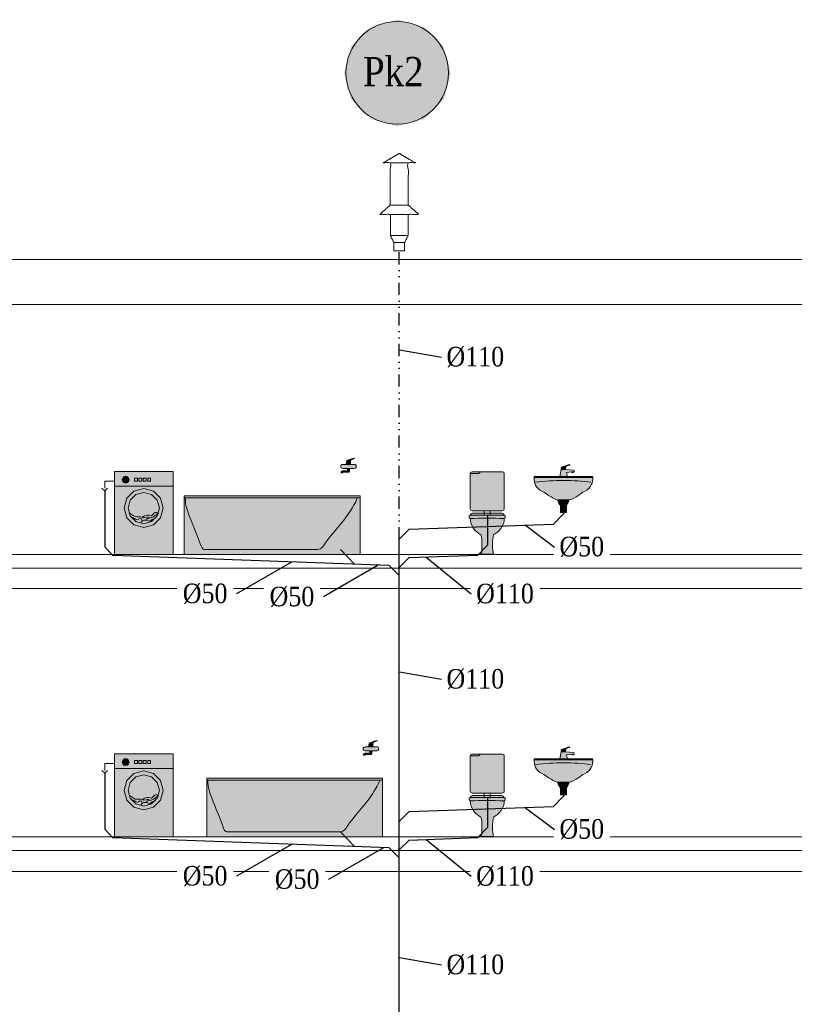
# Model space of a CAD drawing. Header units: millimetres. Extents: x 4585 to 417032, y -23455 to 16738.
# Tile 12 of 31: x 126967 to 134897, y -13447 to -3369. Entities that reach past the tile are written whole.
import ezdxf
from ezdxf import colors
from ezdxf.entities.mleader import LeaderData, LeaderLine
from ezdxf.enums import TextEntityAlignment as Align
from ezdxf.math import Vec2, Vec3

# ---------------------------------------------------------------- set-up
doc = ezdxf.new("R2010")
doc.units = ezdxf.units.MM
doc.header["$LTSCALE"] = 100
doc.linetypes.add('DIVIDE2', pattern=[0.625, 0.25, -0.125, 0, -0.125, 0, -0.125])
for name, color, linetype, lineweight, true_color in [('IS_Działka kanalizacji sanitarnej grawitacyjnej', 7, 'Continuous', 30, 0x800000), ('IS_Działka wentylacji kanalizacji', 7, 'DIVIDE2', 30, 0xff8000), ('IS_Odbiornik2', 7, 'Continuous', 5, 0x000000), ('IS_Pion_etykieta1', 7, 'Continuous', 5, 0x000000), ('IS_Pralka', 7, 'Continuous', 5, 0x000000), ('IS_Rura wywiewna', 7, 'Continuous', 5, 0x000000), ('IS_Umywalka', 7, 'Continuous', 5, 0x000000), ('IS_Ustęp', 7, 'Continuous', 5, 0x000000), ('IS_Wanna', 7, 'Continuous', 5, 0x000000)]:
    doc.layers.add(name, color=color, linetype=linetype, lineweight=lineweight, true_color=true_color)
doc.layers.add('Konstrukcja', color=253, linetype='Continuous', lineweight=5)
doc.layers.add('RR_IWK_opisy', color=7, linetype='Continuous', lineweight=0)
doc.layers.add('RR_rzutnia', color=21, linetype='Continuous', plot=False)
doc.styles.add('Garamond', font='GARA.TTF')

# ---------------------------------------------------------------- blocks, each defined once
blk = doc.blocks.new('16_KANRootTypRysunkowy_RuraWywiewna_00000000-0000-0000-0000-000000000000_ExportItemXref')
at = {"layer": 'IS_Rura wywiewna'}
blk.add_open_spline([(0, 0.499), (-0.165, 0.401), (-0.092, 0.401), (-0.092, -0.031), (-0.2, -0.125), (-0.091, -0.125), (-0.091, -0.342), (-0.055, -0.414), (-0.055, -0.499), (0, -0.499), (0.055, -0.499), (0.055, -0.414), (0.091, -0.342), (0.091, -0.125), (0.2, -0.125), (0.092, -0.031), (0.092, 0.401), (0.165, 0.401), (0, 0.499)], degree=1, knots=[1.194677, 1.194677, 1.720543, 1.793543, 2.225543, 2.368721, 2.477721, 2.694721, 2.775219, 2.860219, 2.915219, 2.970219, 3.055219, 3.135718, 3.352718, 3.461718, 3.604896, 4.036896, 4.109896, 4.635762, 4.635762], dxfattribs=at)
for points in [[(-0.092, 0.401), (0.092, 0.401)], [(-0.092, -0.031), (0.092, -0.031)], [(-0.091, -0.125), (0.091, -0.125)], [(-0.091, -0.342), (0.091, -0.342)], [(-0.055, -0.414), (0.055, -0.414)]]:
    blk.add_open_spline(points, degree=1, dxfattribs=at)
blk = doc.blocks.new('16_SANInstalationLeafType_SpluczkaUstepowaWlotSrodekNatynk_00000000-0000-0000-0000-000000000000_ExportItemXref')
at = {"layer": 'IS_Odbiornik2', "lineweight": 50, "true_color": 0xffffff, "transparency": 33554687}
h = blk.add_hatch(color=7, dxfattribs=at)
edge = h.paths.add_edge_path(flags=0)
edge.add_spline(control_points=[(0.125, 0.225), (0.025, 0.225), (-0.075, 0.225), (-0.125, 0.225), (-0.175, 0.225), (-0.175, 0.225), (-0.175, 0.175), (-0.175, 0.075), (-0.175, -0.025), (-0.175, -0.125), (-0.175, -0.175), (-0.175, -0.175), (-0.125, -0.175), (0, -0.175), (0.05, -0.175), (0.125, -0.175), (0.175, -0.175), (0.175, -0.175), (0.175, -0.125), (0.175, 0.025), (0.175, 0.08), (0.175, 0.175), (0.175, 0.225), (0.175, 0.225), (0.125, 0.225)], knot_values=[-8, -8, -8, -8, -7, -7, -7, -6, -6, -6, -5, -5, -5, -4, -4, -4, -3, -3, -3, -2, -2, -2, -1, -1, -1, 0, 0, 0, 0], weights=[1, 1, 1, 1, 1, 1, 1, 1, 1, 1, 1, 1, 1, 1, 1, 1, 1, 1, 1, 1, 1, 1, 1, 1, 1], degree=3, periodic=0)
at = {"layer": 'IS_Odbiornik2', "lineweight": -2, "extrusion": (1, 0, 0)}
for points, elevation in [([(0.225, 0), (0.225, 0), (0.225, 0)], 0.125), ([(-0.175, 0), (-0.225, 0)], -0.03), ([(-0.175, 0), (-0.225, 0)], 0.03)]:
    blk.add_lwpolyline(points, dxfattribs=dict(at, elevation=elevation))
at = {"layer": 'IS_Odbiornik2', "lineweight": -2}
for points, knots in [([(0.125, 0.225), (0.175, 0.225), (0.175, 0.225), (0.175, 0.175), (0.175, 0.08), (0.175, 0.025), (0.175, -0.125), (0.175, -0.175), (0.175, -0.175), (0.125, -0.175), (0.05, -0.175), (0, -0.175), (-0.125, -0.175), (-0.175, -0.175), (-0.175, -0.175), (-0.175, -0.125), (-0.175, -0.025), (-0.175, 0.075), (-0.175, 0.175), (-0.175, 0.225), (-0.175, 0.225), (-0.125, 0.225), (-0.075, 0.225), (0.025, 0.225), (0.125, 0.225)], [0, 0, 0, 0, 1, 1, 1, 2, 2, 2, 3, 3, 3, 4, 4, 4, 5, 5, 5, 6, 6, 6, 7, 7, 7, 8, 8, 8, 8]), ([(0.075, 0.225), (0.075, 0.215), (0.085, 0.205), (0.095, 0.205), (0.145, 0.205), (0.15, 0.205), (0.175, 0.205)], [0, 0, 0, 0, 1, 1, 1, 2, 2, 2, 2])]:
    blk.add_open_spline(points, degree=3, knots=knots, dxfattribs=at)
blk = doc.blocks.new('16_SANInstalationLeafType_UmywalkaPojedyncza_00000000-0000-0000-0000-000000000000_ExportItemXref')
at = {"layer": 'IS_Umywalka', "lineweight": 50, "true_color": 0xffffff, "transparency": 33554687}
h = blk.add_hatch(color=7, dxfattribs=at)
edge = h.paths.add_edge_path(flags=0)
edge.add_spline(control_points=[(-0.3, 0.17), (-0.3, 0.12), (-0.29, 0.07), (-0.215, 0.03), (-0.175, 0.015), (-0.125, -0.04), (-0.06, -0.055), (-0.025, -0.055), (0.01, -0.055), (0.06, -0.055), (0.13, -0.04), (0.175, 0.015), (0.215, 0.03), (0.29, 0.07), (0.3, 0.12), (0.3, 0.175), (0.3, 0.185), (0.3, 0.185), (0.29, 0.185), (0.04, 0.185), (-0.05, 0.185), (-0.29, 0.185), (-0.3, 0.185), (-0.3, 0.185), (-0.3, 0.17)], knot_values=[0, 0, 0, 0, 1, 1, 1, 2, 2, 2, 3, 3, 3, 4, 4, 4, 5, 5, 5, 6, 6, 6, 7, 7, 7, 8, 8, 8, 8], weights=[1, 1, 1, 1, 1, 1, 1, 1, 1, 1, 1, 1, 1, 1, 1, 1, 1, 1, 1, 1, 1, 1, 1, 1, 1], degree=3, periodic=0)
for points in [[(-0.06, -0.055), (-0.04, -0.105), (0.04, -0.105), (0.06, -0.055)], [(-0.03, -0.105), (-0.03, -0.185), (0.03, -0.185), (0.03, -0.105)]]:
    blk.add_hatch(color=7, dxfattribs=at).paths.add_polyline_path(points)
at = {"layer": 'IS_Umywalka', "lineweight": -2, "extrusion": (0, 1, 0), "elevation": 0.175}
blk.add_lwpolyline([(0.3, 0), (-0.3, 0)], dxfattribs=at)
at = {"layer": 'IS_Umywalka', "lineweight": -2}
for points in [[(-0.06, -0.055), (-0.04, -0.105), (0.04, -0.105), (0.06, -0.055)], [(-0.03, -0.105), (-0.03, -0.185), (0.03, -0.185), (0.03, -0.105)]]:
    blk.add_lwpolyline(points, close=True, dxfattribs=at)
blk.add_open_spline([(-0.3, 0.17), (-0.3, 0.12), (-0.29, 0.07), (-0.215, 0.03), (-0.175, 0.015), (-0.125, -0.04), (-0.06, -0.055), (-0.025, -0.055), (0.01, -0.055), (0.06, -0.055), (0.13, -0.04), (0.175, 0.015), (0.215, 0.03), (0.29, 0.07), (0.3, 0.12), (0.3, 0.175), (0.3, 0.185), (0.3, 0.185), (0.29, 0.185), (0.04, 0.185), (-0.05, 0.185), (-0.29, 0.185), (-0.3, 0.185), (-0.3, 0.185), (-0.3, 0.17)], degree=3, knots=[0, 0, 0, 0, 1, 1, 1, 2, 2, 2, 3, 3, 3, 4, 4, 4, 5, 5, 5, 6, 6, 6, 7, 7, 7, 8, 8, 8, 8], dxfattribs=at)
blk.add_open_spline([(-0.285, 0.125), (-0.1, 0.15), (0.11, 0.15), (0.28, 0.125)], degree=3, dxfattribs=at)
blk = doc.blocks.new('16_SANInstalationLeafType_BateriaStojaca_00000000-0000-0000-0000-000000000000_ExportItemXref')
at = {"layer": 'IS_Odbiornik2', "lineweight": 50, "true_color": 0xffffff, "transparency": 33554687}
blk.add_hatch(color=7, dxfattribs=at).paths.add_polyline_path([(-0.04078, -0.06), (0.03922, -0.06), (0.02922, -0.02), (0.08422, -0.015), (0.08422, -0.02), (0.09922, -0.02), (0.09922, -0.015), (0.10922, -0.01), (0.10422, 0.005), (0.01922, 0.01), (-0.02578, 0.01)])
h = blk.add_hatch(color=7, dxfattribs=at)
edge = h.paths.add_edge_path(flags=0)
edge.add_spline(control_points=[(-0.02578, 0.01), (-0.00328, 0.01), (-0.00328, 0.01), (0.01922, 0.01), (0.01922, 0.03), (0.01922, 0.035), (0.02422, 0.04), (0.02922, 0.045), (0.03922, 0.05), (0.05922, 0.055), (0.06422, 0.055), (0.06422, 0.06), (0.05922, 0.06), (0.04922, 0.06), (-0.01078, 0.04), (-0.02078, 0.035), (-0.02578, 0.03), (-0.02578, 0.02), (-0.02578, 0.01)], knot_values=[-6, -6, -6, -6, -5, -5, -5, -4, -4, -4, -3, -3, -3, -2, -2, -2, -1, -1, -1, 0, 0, 0, 0], weights=[1, 1, 1, 1, 1, 1, 1, 1, 1, 1, 1, 1, 1, 1, 1, 1, 1, 1, 1], degree=3, periodic=0)
at = {"layer": 'IS_Odbiornik2', "lineweight": -2, "extrusion": (0, 0, -1)}
blk.add_lwpolyline([(0.04078, -0.06), (0.02578, 0.01), (-0.01922, 0.01), (-0.10422, 0.005), (-0.10922, -0.01), (-0.09922, -0.015), (-0.09922, -0.02), (-0.08422, -0.02), (-0.08422, -0.015), (-0.02922, -0.02), (-0.03922, -0.06)], close=True, dxfattribs=at)
at = {"layer": 'IS_Odbiornik2', "lineweight": -2, "extrusion": (0, 1, 0), "elevation": -0.015}
blk.add_lwpolyline([(-0.09922, 0), (-0.08422, 0)], dxfattribs=at)
at = {"layer": 'IS_Odbiornik2', "lineweight": -2}
blk.add_open_spline([(-0.02578, 0.01), (-0.02578, 0.02), (-0.02578, 0.03), (-0.02078, 0.035), (-0.01078, 0.04), (0.04922, 0.06), (0.05922, 0.06), (0.06422, 0.06), (0.06422, 0.055), (0.05922, 0.055), (0.03922, 0.05), (0.02922, 0.045), (0.02422, 0.04), (0.01922, 0.035), (0.01922, 0.03), (0.01922, 0.01)], degree=3, knots=[0, 0, 0, 0, 1, 1, 1, 2, 2, 2, 3, 3, 3, 4, 4, 4, 5, 5, 5, 5], dxfattribs=at)
blk = doc.blocks.new('16_SANInstalationLeafType_MiskaUstStojaca_00000000-0000-0000-0000-000000000000_ExportItemXref')
at = {"layer": 'IS_Ustęp', "lineweight": 50, "true_color": 0xffffff, "transparency": 33554687}
h = blk.add_hatch(color=7, dxfattribs=at)
edge = h.paths.add_edge_path(flags=0)
edge.add_spline(control_points=[(-0.175, 0.185), (0, 0.185), (0, 0.185), (0.175, 0.185), (0.17, 0.2), (0.16, 0.21), (0.15, 0.21), (-0.025, 0.21), (0.02, 0.21), (-0.15, 0.21), (-0.16, 0.21), (-0.17, 0.2), (-0.175, 0.185)], knot_values=[-4, -4, -4, -4, -3, -3, -3, -2, -2, -2, -1, -1, -1, 0, 0, 0, 0], weights=[1, 1, 1, 1, 1, 1, 1, 1, 1, 1, 1, 1, 1], degree=3, periodic=0)
h = blk.add_hatch(color=7, dxfattribs=at)
edge = h.paths.add_edge_path(flags=0)
edge.add_spline(control_points=[(-0.175, 0.19), (-0.185, 0.19), (-0.185, 0.19), (-0.185, 0.175), (-0.185, 0.165), (-0.185, 0.16), (-0.175, 0.16), (-0.175, 0.075), (-0.12, 0.02), (-0.065, -0.01), (-0.05, -0.06), (-0.05, -0.165), (-0.065, -0.21), (-0.03, -0.21), (0.035, -0.21), (0.065, -0.21), (0.05, -0.165), (0.05, -0.06), (0.065, -0.01), (0.115, 0.02), (0.175, 0.075), (0.175, 0.16), (0.185, 0.16), (0.185, 0.165), (0.185, 0.175), (0.185, 0.19), (0.185, 0.19), (0.175, 0.19), (0.05, 0.19), (-0.07, 0.19), (-0.175, 0.19)], knot_values=[0, 0, 0, 0, 1, 1, 1, 2, 2, 2, 3, 3, 3, 4, 4, 4, 5, 5, 5, 6, 6, 6, 7, 7, 7, 8, 8, 8, 9, 9, 9, 10, 10, 10, 10], weights=[1, 1, 1, 1, 1, 1, 1, 1, 1, 1, 1, 1, 1, 1, 1, 1, 1, 1, 1, 1, 1, 1, 1, 1, 1, 1, 1, 1, 1, 1, 1], degree=3, periodic=0)
at = {"layer": 'IS_Ustęp', "lineweight": -2}
for points, knots in [([(-0.175, 0.185), (-0.17, 0.2), (-0.16, 0.21), (-0.15, 0.21), (0.02, 0.21), (-0.025, 0.21), (0.15, 0.21), (0.16, 0.21), (0.17, 0.2), (0.175, 0.185)], [0, 0, 0, 0, 1, 1, 1, 2, 2, 2, 3, 3, 3, 3]), ([(-0.175, 0.19), (-0.185, 0.19), (-0.185, 0.19), (-0.185, 0.175), (-0.185, 0.165), (-0.185, 0.16), (-0.175, 0.16), (-0.175, 0.075), (-0.12, 0.02), (-0.065, -0.01), (-0.05, -0.06), (-0.05, -0.165), (-0.065, -0.21), (-0.03, -0.21), (0.035, -0.21), (0.065, -0.21), (0.05, -0.165), (0.05, -0.06), (0.065, -0.01), (0.115, 0.02), (0.175, 0.075), (0.175, 0.16), (0.185, 0.16), (0.185, 0.165), (0.185, 0.175), (0.185, 0.19), (0.185, 0.19), (0.175, 0.19), (0.05, 0.19), (-0.07, 0.19), (-0.175, 0.19)], [0, 0, 0, 0, 1, 1, 1, 2, 2, 2, 3, 3, 3, 4, 4, 4, 5, 5, 5, 6, 6, 6, 7, 7, 7, 8, 8, 8, 9, 9, 9, 10, 10, 10, 10])]:
    blk.add_open_spline(points, degree=3, knots=knots, dxfattribs=at)
blk.add_open_spline([(-0.175, 0.155), (-0.055, 0.16), (0.06, 0.16), (0.175, 0.155)], degree=3, dxfattribs=at)
blk = doc.blocks.new('16_TypRysWodKan_PralkaAutomatycznaCzescKan_00000000-0000-0000-0000-000000000000_Normal')
at = {"layer": 'IS_Pralka', "lineweight": 50, "true_color": 0xffffff, "transparency": 33554687}
blk.add_hatch(color=7, dxfattribs=at).paths.add_polyline_path([(-0.3, 0.425), (-0.3, -0.425), (0.3, -0.425), (0.3, 0.425)])
h = blk.add_hatch(color=7, dxfattribs=at)
edge = h.paths.add_edge_path(flags=0)
edge.add_ellipse((-0.185, 0.34), major_axis=(0.035, 0), ratio=1, start_angle=0, end_angle=360)
h = blk.add_hatch(color=7, dxfattribs=at)
edge = h.paths.add_edge_path(flags=0)
edge.add_ellipse((0, 0.05), major_axis=(0.2, 0), ratio=1, start_angle=0, end_angle=360)
h = blk.add_hatch(color=7, dxfattribs=at)
edge = h.paths.add_edge_path(flags=0)
edge.add_ellipse((0, 0.05), major_axis=(0.16, 0), ratio=1, start_angle=0, end_angle=360)
at = {"layer": 'IS_Pralka', "lineweight": -2}
for points in [[(-0.3, 0.425), (0.3, 0.425), (0.3, -0.425), (-0.3, -0.425)], [(-0.095, 0.325), (-0.095, 0.355), (-0.065, 0.355), (-0.065, 0.325)], [(-0.05, 0.325), (-0.05, 0.355), (-0.02, 0.355), (-0.02, 0.325)], [(-0.005, 0.325), (-0.005, 0.355), (0.025, 0.355), (0.025, 0.325)], [(0.04, 0.325), (0.04, 0.355), (0.07, 0.355), (0.07, 0.325)]]:
    blk.add_lwpolyline(points, close=True, dxfattribs=at)
for points in [[(-0.3, 0.325), (-0.4, 0.325), (-0.4, 0.255)], [(-0.43, 0.255), (-0.4, 0.225), (-0.37, 0.255)]]:
    blk.add_lwpolyline(points, dxfattribs=at)
at = {"layer": 'IS_Pralka'}
for points in [[(-0.15, 0.34), (-0.155, 0.357), (-0.168, 0.37), (-0.185, 0.375), (-0.203, 0.37), (-0.215, 0.357), (-0.22, 0.34), (-0.215, 0.323), (-0.203, 0.31), (-0.185, 0.305), (-0.168, 0.31), (-0.155, 0.323)], [(0.2, 0.05), (0.173, 0.15), (0.1, 0.223), (0, 0.25), (-0.1, 0.223), (-0.173, 0.15), (-0.2, 0.05), (-0.173, -0.05), (-0.1, -0.123), (0, -0.15), (0.1, -0.123), (0.173, -0.05)], [(0.16, 0.05), (0.138, 0.13), (0.08, 0.188), (0, 0.21), (-0.08, 0.188), (-0.138, 0.13), (-0.16, 0.05), (-0.138, -0.03), (-0.08, -0.088), (0, -0.11), (0.08, -0.088), (0.138, -0.03)]]:
    blk.add_lwpolyline(points, close=True, dxfattribs=at)
at = {"layer": 'IS_Pralka', "lineweight": -2}
blk.add_polyline3d([(-0.3, 0.275, 0), (0.3, 0.275, 0)], dxfattribs=at)
for points, knots in [([(-0.15, 0), (-0.12, -0.015), (-0.095, -0.045), (-0.07, -0.04), (-0.04, -0.035), (-0.015, -0.045), (0, -0.05), (0.035, -0.05), (0.04, -0.03), (0.065, -0.05)], [0, 0, 0, 0, 1, 1, 1, 2, 2, 2, 3, 3, 3, 3]), ([(-0.015, -0.045), (0.01, -0.02), (0.05, -0.015), (0.08, -0.03), (0.1, -0.01), (0.12, 0.025), (0.15, -0.01)], [0, 0, 0, 0, 1, 1, 1, 2, 2, 2, 2]), ([(-0.015, -0.08), (-0.025, -0.035), (-0.045, -0.07), (-0.07, -0.07), (-0.095, -0.065), (-0.095, -0.05), (-0.13, -0.045)], [0, 0, 0, 0, 1, 1, 1, 2, 2, 2, 2]), ([(-0.03, -0.105), (-0.01, -0.055), (0.03, -0.075), (0.055, -0.085), (0.08, -0.08), (0.075, -0.065), (0.12, -0.055)], [0, 0, 0, 0, 1, 1, 1, 2, 2, 2, 2]), ([(0.025, -0.075), (0.035, -0.04), (0.07, -0.06), (0.1, -0.04), (0.115, -0.03), (0.13, -0.01), (0.15, -0.01)], [0, 0, 0, 0, 1, 1, 1, 2, 2, 2, 2])]:
    blk.add_open_spline(points, degree=3, knots=knots, dxfattribs=at)
blk = doc.blocks.new('16_TypRysWodKan_BateriaCzerpalna_00000000-0000-0000-0000-000000000000_Normal')
at = {"layer": 'IS_Odbiornik2', "lineweight": 50, "true_color": 0xffffff, "transparency": 33554687}
h = blk.add_hatch(color=7, dxfattribs=at)
edge = h.paths.add_edge_path(flags=0)
edge.add_spline(control_points=[(-0.07977, -0.01), (-0.07977, -0.02), (-0.06977, -0.03), (-0.05977, -0.03), (-0.02977, -0.03), (0.03023, -0.03), (0.06023, -0.03), (0.07523, -0.03), (0.08023, -0.025), (0.08023, -0.01), (0.08023, 0.005), (0.07023, 0.01), (0.06023, 0.01), (0.02523, 0.01), (-0.02477, 0.01), (-0.05977, 0.01), (-0.06977, 0.01), (-0.07977, 0), (-0.07977, -0.01)], knot_values=[-6, -6, -6, -6, -5, -5, -5, -4, -4, -4, -3, -3, -3, -2, -2, -2, -1, -1, -1, 0, 0, 0, 0], weights=[1, 1, 1, 1, 1, 1, 1, 1, 1, 1, 1, 1, 1, 1, 1, 1, 1, 1, 1], degree=3, periodic=0)
h = blk.add_hatch(color=7, dxfattribs=at)
edge = h.paths.add_edge_path(flags=0)
edge.add_spline(control_points=[(-0.01977, 0.03), (0.00023, 0.03), (0.00023, 0.03), (0.02023, 0.03), (0.02023, 0.05), (0.02023, 0.05), (0.02523, 0.055), (0.03023, 0.06), (0.04023, 0.065), (0.06023, 0.07), (0.06523, 0.07), (0.06523, 0.075), (0.06023, 0.075), (0.05023, 0.075), (-0.00477, 0.055), (-0.01477, 0.05), (-0.01977, 0.045), (-0.01977, 0.04), (-0.01977, 0.03)], knot_values=[-6, -6, -6, -6, -5, -5, -5, -4, -4, -4, -3, -3, -3, -2, -2, -2, -1, -1, -1, 0, 0, 0, 0], weights=[1, 1, 1, 1, 1, 1, 1, 1, 1, 1, 1, 1, 1, 1, 1, 1, 1, 1, 1], degree=3, periodic=0)
for points in [[(-0.01977, 0.01), (0.02023, 0.01), (0.02023, 0.03), (-0.01977, 0.03)], [(0.01023, -0.03), (-0.00977, -0.03), (-0.00977, -0.04), (0.01023, -0.04)]]:
    blk.add_hatch(color=7, dxfattribs=at).paths.add_polyline_path(points)
h = blk.add_hatch(color=7, dxfattribs=at)
edge = h.paths.add_edge_path(flags=0)
edge.add_spline(control_points=[(0.01023, -0.04), (0.00023, -0.04), (0.00023, -0.04), (-0.00977, -0.04), (-0.00977, -0.05), (-0.00977, -0.055), (-0.01477, -0.055), (-0.02977, -0.055), (-0.01477, -0.055), (-0.05977, -0.055), (-0.06977, -0.055), (-0.07477, -0.06), (-0.07477, -0.065), (-0.07477, -0.07), (-0.07477, -0.07), (-0.07477, -0.075), (-0.06977, -0.075), (-0.06477, -0.075), (-0.05977, -0.075), (-0.05977, -0.07), (-0.05977, -0.07), (-0.05477, -0.07), (0.01023, -0.07), (-0.04977, -0.07), (-0.00977, -0.07), (0.00023, -0.07), (0.01023, -0.07), (0.01023, -0.06), (0.01023, -0.05), (0.01023, -0.05), (0.01023, -0.04)], knot_values=[-10, -10, -10, -10, -9, -9, -9, -8, -8, -8, -7, -7, -7, -6, -6, -6, -5, -5, -5, -4, -4, -4, -3, -3, -3, -2, -2, -2, -1, -1, -1, 0, 0, 0, 0], weights=[1, 1, 1, 1, 1, 1, 1, 1, 1, 1, 1, 1, 1, 1, 1, 1, 1, 1, 1, 1, 1, 1, 1, 1, 1, 1, 1, 1, 1, 1, 1], degree=3, periodic=0)
at = {"layer": 'IS_Odbiornik2', "lineweight": -2}
for points in [[(-0.01977, 0.01), (-0.01977, 0.03), (0.02023, 0.03), (0.02023, 0.01)], [(0.01023, -0.03), (0.01023, -0.04), (-0.00977, -0.04), (-0.00977, -0.03)]]:
    blk.add_lwpolyline(points, close=True, dxfattribs=at)
for points, knots in [([(-0.07977, -0.01), (-0.07977, 0), (-0.06977, 0.01), (-0.05977, 0.01), (-0.02477, 0.01), (0.02523, 0.01), (0.06023, 0.01), (0.07023, 0.01), (0.08023, 0.005), (0.08023, -0.01), (0.08023, -0.025), (0.07523, -0.03), (0.06023, -0.03), (0.03023, -0.03), (-0.02977, -0.03), (-0.05977, -0.03), (-0.06977, -0.03), (-0.07977, -0.02), (-0.07977, -0.01)], [0, 0, 0, 0, 1, 1, 1, 2, 2, 2, 3, 3, 3, 4, 4, 4, 5, 5, 5, 6, 6, 6, 6]), ([(-0.01977, 0.03), (-0.01977, 0.04), (-0.01977, 0.045), (-0.01477, 0.05), (-0.00477, 0.055), (0.05023, 0.075), (0.06023, 0.075), (0.06523, 0.075), (0.06523, 0.07), (0.06023, 0.07), (0.04023, 0.065), (0.03023, 0.06), (0.02523, 0.055), (0.02023, 0.05), (0.02023, 0.05), (0.02023, 0.03)], [0, 0, 0, 0, 1, 1, 1, 2, 2, 2, 3, 3, 3, 4, 4, 4, 5, 5, 5, 5]), ([(0.01023, -0.04), (0.01023, -0.05), (0.01023, -0.05), (0.01023, -0.06), (0.01023, -0.07), (0.00023, -0.07), (-0.00977, -0.07), (-0.04977, -0.07), (0.01023, -0.07), (-0.05477, -0.07), (-0.05977, -0.07), (-0.05977, -0.07), (-0.05977, -0.075), (-0.06477, -0.075), (-0.06977, -0.075), (-0.07477, -0.075), (-0.07477, -0.07), (-0.07477, -0.07), (-0.07477, -0.065), (-0.07477, -0.06), (-0.06977, -0.055), (-0.05977, -0.055), (-0.01477, -0.055), (-0.02977, -0.055), (-0.01477, -0.055), (-0.00977, -0.055), (-0.00977, -0.05), (-0.00977, -0.04)], [0, 0, 0, 0, 1, 1, 1, 2, 2, 2, 3, 3, 3, 4, 4, 4, 5, 5, 5, 6, 6, 6, 7, 7, 7, 8, 8, 8, 9, 9, 9, 9])]:
    blk.add_open_spline(points, degree=3, knots=knots, dxfattribs=at)
blk = doc.blocks.new('16_TypRysWodKan_Wanna_00000000-0000-0000-0000-000000000000_Normal')
at = {"layer": 'IS_Wanna', "lineweight": 50, "true_color": 0xffffff, "transparency": 33554687}
blk.add_hatch(color=7, dxfattribs=at).paths.add_polyline_path([(-0.9, 0.3), (-0.9, -0.3), (0.9, -0.3), (0.9, 0.3)])
at = {"layer": 'IS_Wanna', "lineweight": -2}
blk.add_lwpolyline([(-0.9, 0.3), (0.9, 0.3), (0.9, -0.3), (-0.9, -0.3)], close=True, dxfattribs=at)
blk.add_polyline3d([(-0.9, 0.28, 0), (0.9, 0.28, 0)], dxfattribs=at)
blk.add_open_spline([(0.87, 0.28), (0.87, 0.255), (0.825, 0.19), (0.8, 0.145), (0.715, 0.015), (0.625, -0.065), (0.525, -0.21), (0.51, -0.24), (0.48, -0.25), (0.435, -0.25), (-0.025, -0.25), (-0.01, -0.25), (-0.695, -0.25), (-0.71, -0.25), (-0.725, -0.23), (-0.74, -0.18), (-0.81, 0.005), (-0.835, 0.045), (-0.88, 0.19), (-0.885, 0.205), (-0.89, 0.235), (-0.89, 0.28)], degree=3, knots=[0, 0, 0, 0, 1, 1, 1, 2, 2, 2, 3, 3, 3, 4, 4, 4, 5, 5, 5, 6, 6, 6, 7, 7, 7, 7], dxfattribs=at)
blk = doc.blocks.new('A$C687F7710')
at = {"layer": 'IS_Odbiornik2', "xscale": -999.9999999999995, "yscale": 1000, "zscale": 1000}
blk.add_blockref('16_TypRysWodKan_BateriaCzerpalna_00000000-0000-0000-0000-000000000000_Normal', (-1680, 911), dxfattribs=at)
at = {"layer": 'IS_Wanna', "xscale": -999.9999999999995, "yscale": 1000, "zscale": 1000}
blk.add_blockref('16_TypRysWodKan_Wanna_00000000-0000-0000-0000-000000000000_Normal', (-900, 300), dxfattribs=at)

msp = doc.modelspace()

# ---------------------------------------------------------------- hatches: boundary and pattern name
at = {"layer": 'IS_Pion_etykieta1', "lineweight": 50, "true_color": 0xffffff, "transparency": 33554687}
msp.add_hatch(color=7, dxfattribs=at).paths.add_polyline_path([(131379.135, -3914.427), (131306.06, -3641.709), (131106.416, -3442.065), (130833.698, -3368.99), (130560.98, -3442.065), (130361.336, -3641.709), (130288.262, -3914.427), (130361.336, -4187.145), (130560.98, -4386.789), (130833.698, -4459.863), (131106.416, -4386.789), (131306.06, -4187.145)])

# ---------------------------------------------------------------- linework, layer by layer
at = {"layer": 'IS_Działka kanalizacji sanitarnej grawitacyjnej'}
for p, q in [((127836.712, -8192.66), (127836.712, -8765.668)), ((131755.76, -8444.953), (131755.76, -8746.479)), ((132532.924, -8413.505), (132532.924, -8428.138)), ((130952.346, -8583.995), (132432.986, -8531.67)), ((130952.346, -8583.995), (130852.341, -8687.527)), ((127836.712, -8765.668), (127920.76, -8852.796)), ((130852.345, -18267.103), (130852.341, -8687.535)), ((130251.652, -8792.66), (130395.625, -8941.91)), ((130952.341, -8875.407), (131655.825, -8850.077)), ((130749.889, -8954.666), (130849.825, -9058.265)), ((130852.341, -8975.407), (130952.341, -8875.407)), ((127836.713, -11082.66), (127836.713, -11655.668)), ((131755.761, -11334.953), (131755.761, -11636.479)), ((132532.925, -11303.505), (132532.925, -11318.138)), ((130952.347, -11473.995), (130852.342, -11577.527)), ((130952.347, -11473.995), (132432.987, -11421.67)), ((127836.713, -11655.668), (127920.761, -11742.796)), ((130251.653, -11682.66), (130395.626, -11831.91)), ((130852.342, -11865.407), (130952.342, -11765.407)), ((130952.342, -11765.407), (131655.826, -11740.077)), ((130749.89, -11844.666), (130849.826, -11948.265))]:
    msp.add_line(p, q, dxfattribs=at)
at = {"layer": 'IS_Działka wentylacji kanalizacji', "ltscale": 5}
msp.add_line((130852.341, -8687.535), (130852.345, -5735.388), dxfattribs=at)
at = {"layer": 'IS_Pion_etykieta1'}
msp.add_circle((130832.07, -3913.103), 525.173, dxfattribs=at)
at = {"layer": 'Konstrukcja'}
for p, q in [((152803.292, -5822.667), (101846.721, -5822.667)), ((102307.377, -6282.667), (152803.292, -6282.666)), ((102307.377, -8842.667), (152803.292, -8842.648)), ((102302.377, -8982.667), (152803.292, -8982.676)), ((102307.377, -9192.667), (152803.292, -9192.667)), ((102307.377, -11732.667), (152803.292, -11732.648)), ((102302.377, -11872.667), (152803.292, -11872.676)), ((102307.377, -12086.667), (152803.292, -12086.667))]:
    msp.add_line(p, q, dxfattribs=at)

# ---------------------------------------------------------------- block references
at = {"layer": 'IS_Odbiornik2', "xscale": 999.9999999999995, "yscale": 1000, "zscale": 1000}
for p in [(132535.747, -7983.505), (132535.748, -10873.505)]:
    msp.add_blockref('16_SANInstalationLeafType_BateriaStojaca_00000000-0000-0000-0000-000000000000_ExportItemXref', p, dxfattribs=at)
at = {"layer": 'IS_Odbiornik2', "xscale": -1000.000000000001, "yscale": 1000, "zscale": 1000, "rotation": 359.9999289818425}
for p in [(131752.678, -8220.379), (131752.679, -11110.379)]:
    msp.add_blockref('16_SANInstalationLeafType_SpluczkaUstepowaWlotSrodekNatynk_00000000-0000-0000-0000-000000000000_ExportItemXref', p, dxfattribs=at)
at = {"layer": 'IS_Pralka', "xscale": 999.9999999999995, "yscale": 1000, "zscale": 1000}
for p in [(128236.712, -8417.66), (128236.713, -11307.66)]:
    msp.add_blockref('16_TypRysWodKan_PralkaAutomatycznaCzescKan_00000000-0000-0000-0000-000000000000_Normal', p, dxfattribs=at)
at = {"layer": 'IS_Rura wywiewna', "xscale": 1000, "yscale": 1000, "zscale": 1000}
msp.add_blockref('16_KANRootTypRysunkowy_RuraWywiewna_00000000-0000-0000-0000-000000000000_ExportItemXref', (130852.345, -5236.388), dxfattribs=at)
at = {"layer": 'IS_Umywalka', "xscale": 999.9999999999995, "yscale": 1000, "zscale": 1000}
for p in [(132532.924, -8228.505), (132532.925, -11118.505)]:
    msp.add_blockref('16_SANInstalationLeafType_UmywalkaPojedyncza_00000000-0000-0000-0000-000000000000_ExportItemXref', p, dxfattribs=at)
at = {"layer": 'RR_rzutnia', "lineweight": 35, "xscale": -1}
for p in [(128651.688, -8842.648), (128882.114, -11732.654)]:
    msp.add_blockref('A$C687F7710', p, dxfattribs=at)

# ---------------------------------------------------------------- texts
at = {"layer": 'IS_Pion_etykieta1', "style": 'Garamond'}
msp.add_text('Pk2', height=300, dxfattribs=at).set_placement((130480.838, -3749.837), align=Align.TOP_LEFT)

# ---------------------------------------------------------------- next in the draw order: leaders
at = {"layer": 'RR_IWK_opisy'}
ml = msp.add_multileader_mtext('Standard', dxfattribs=at)
ml.set_content('\\fGaramond|b0|i0;%%c110', color=256, style='Garamond')
ml.set_leader_properties()
ml.build(insert=Vec2(0, 0))
ml.multileader.update_dxf_attribs({"has_text_frame": 1, "text_left_attachment_type": 2, "text_right_attachment_type": 2})
ctx = ml.context
ctx.base_point, ctx.char_height, ctx.landing_gap_size, ctx.plane_origin = Vec3(131235.824, -6822.076), 200, 50, Vec3(-16714.194, 185995.714)
ctx.left_attachment, ctx.right_attachment = 2, 2
notes = []
notes.append((ctx, [(0, (1, 1, 0), (131285.824, -6822.076), (1, 0), 2.131628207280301e-14, [(0, [(130852.345, -6745.78)], 0, [])])]))
ctx.mtext.insert = Vec3(131335.824, -6717.534)
ctx.mtext.has_bg_fill, ctx.mtext.bg_color, ctx.mtext.bg_scale_factor, ctx.mtext.bg_transparency, ctx.mtext.use_window_bg_color = 1, -1027028792, 1.3, 0, 1
ml = msp.add_multileader_mtext('Standard', dxfattribs=at)
ml.set_content('\\fGaramond|b0|i0;%%c50', color=256, style='Garamond')
ml.set_leader_properties()
ml.build(insert=Vec2(0, 0))
ml.multileader.update_dxf_attribs({"has_text_frame": 1, "text_left_attachment_type": 2, "text_right_attachment_type": 2})
ctx = ml.context
ctx.base_point, ctx.char_height, ctx.landing_gap_size, ctx.plane_origin = Vec3(132893.174, -8766.263), 200, 50, Vec3(-15131.363, 184058.222)
ctx.left_attachment, ctx.right_attachment = 2, 2
notes.append((ctx, [(0, (1, 1, 0), (132442.073, -8766.263), (1, 0), 2.131628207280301e-14, [(0, [(132143.115, -8541.914)], 0, [])])]))
ctx.mtext.insert = Vec3(132492.073, -8661.721)
ctx.mtext.has_bg_fill, ctx.mtext.bg_color, ctx.mtext.bg_scale_factor, ctx.mtext.bg_transparency, ctx.mtext.use_window_bg_color = 1, -1027028792, 1.3, 0, 1
ml = msp.add_multileader_mtext('Standard', dxfattribs=at)
ml.set_content('\\fGaramond|b0|i0;%%c50', color=256, style='Garamond')
ml.set_leader_properties()
ml.build(insert=Vec2(0, 0))
ml.multileader.update_dxf_attribs({"has_text_frame": 1, "text_left_attachment_type": 2, "text_right_attachment_type": 2})
ctx = ml.context
ctx.base_point, ctx.char_height, ctx.landing_gap_size, ctx.plane_origin = Vec3(128135.02, -9245.391), 200, 50, Vec3(-18145.671, 183600.416)
ctx.left_attachment, ctx.right_attachment = 2, 2
notes.append((ctx, [(0, (1, 1, 0), (129187.222, -9245.391), (-1, 0), 2.131628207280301e-14, [(0, [(129752.694, -8918.76)], 0, [])])]))
ctx.mtext.insert = Vec3(128636.121, -9140.849)
ctx.mtext.has_bg_fill, ctx.mtext.bg_color, ctx.mtext.bg_scale_factor, ctx.mtext.bg_transparency, ctx.mtext.use_window_bg_color = 1, -1027028792, 1.3, 0, 1
ml = msp.add_multileader_mtext('Standard', dxfattribs=at)
ml.set_content('\\fGaramond|b0|i0;%%c110', color=256, style='Garamond')
ml.set_leader_properties()
ml.build(insert=Vec2(0, 0))
ml.multileader.update_dxf_attribs({"has_text_frame": 1, "text_left_attachment_type": 2, "text_right_attachment_type": 2})
ctx = ml.context
ctx.base_point, ctx.char_height, ctx.landing_gap_size, ctx.plane_origin = Vec3(131235.821, -10119.875), 200, 50, Vec3(-16714.196, 182697.915)
ctx.left_attachment, ctx.right_attachment = 2, 2
notes.append((ctx, [(0, (1, 1, 0), (131285.821, -10119.875), (1, 0), 2.131628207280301e-14, [(0, [(130852.342, -10043.58)], 0, [])])]))
ctx.mtext.insert = Vec3(131335.821, -10015.333)
ctx.mtext.has_bg_fill, ctx.mtext.bg_color, ctx.mtext.bg_scale_factor, ctx.mtext.bg_transparency, ctx.mtext.use_window_bg_color = 1, -1027028792, 1.3, 0, 1
ml = msp.add_multileader_mtext('Standard', dxfattribs=at)
ml.set_content('\\fGaramond|b0|i0;%%c50', color=256, style='Garamond')
ml.set_leader_properties()
ml.build(insert=Vec2(0, 0))
ml.multileader.update_dxf_attribs({"has_text_frame": 1, "text_left_attachment_type": 2, "text_right_attachment_type": 2})
ctx = ml.context
ctx.base_point, ctx.char_height, ctx.landing_gap_size, ctx.plane_origin = Vec3(132893.175, -11656.263), 200, 50, Vec3(-15131.362, 181168.222)
ctx.left_attachment, ctx.right_attachment = 2, 2
notes.append((ctx, [(0, (1, 1, 0), (132442.074, -11656.263), (1, 0), 2.131628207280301e-14, [(0, [(132143.116, -11431.914)], 0, [])])]))
ctx.mtext.insert = Vec3(132492.074, -11551.721)
ctx.mtext.has_bg_fill, ctx.mtext.bg_color, ctx.mtext.bg_scale_factor, ctx.mtext.bg_transparency, ctx.mtext.use_window_bg_color = 1, -1027028792, 1.3, 0, 1
ml = msp.add_multileader_mtext('Standard', dxfattribs=at)
ml.set_content('\\fGaramond|b0|i0;%%c50', color=256, style='Garamond')
ml.set_leader_properties()
ml.build(insert=Vec2(0, 0))
ml.multileader.update_dxf_attribs({"has_text_frame": 1, "text_left_attachment_type": 2, "text_right_attachment_type": 2})
ctx = ml.context
ctx.base_point, ctx.char_height, ctx.landing_gap_size, ctx.plane_origin = Vec3(128135.021, -12135.391), 200, 50, Vec3(-18145.67, 180710.416)
ctx.left_attachment, ctx.right_attachment = 2, 2
notes.append((ctx, [(0, (1, 1, 0), (129187.223, -12135.391), (-1, 0), 2.131628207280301e-14, [(0, [(129752.695, -11808.76)], 0, [])])]))
ctx.mtext.insert = Vec3(128636.122, -12030.849)
ctx.mtext.has_bg_fill, ctx.mtext.bg_color, ctx.mtext.bg_scale_factor, ctx.mtext.bg_transparency, ctx.mtext.use_window_bg_color = 1, -1027028792, 1.3, 0, 1
ml = msp.add_multileader_mtext('Standard', dxfattribs=at)
ml.set_content('\\fGaramond|b0|i0;%%c110', color=256, style='Garamond')
ml.set_leader_properties()
ml.build(insert=Vec2(0, 0))
ml.multileader.update_dxf_attribs({"has_text_frame": 1, "text_left_attachment_type": 2, "text_right_attachment_type": 2})
ctx = ml.context
ctx.base_point, ctx.char_height, ctx.landing_gap_size, ctx.plane_origin = Vec3(131235.822, -13043.174), 200, 50, Vec3(-16714.195, 179774.616)
ctx.left_attachment, ctx.right_attachment = 2, 2
notes.append((ctx, [(0, (1, 1, 0), (131285.822, -13043.174), (1, 0), 2.131628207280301e-14, [(0, [(130852.343, -12966.879)], 0, [])])]))
ctx.mtext.insert = Vec3(131335.822, -12938.632)
ctx.mtext.has_bg_fill, ctx.mtext.bg_color, ctx.mtext.bg_scale_factor, ctx.mtext.bg_transparency, ctx.mtext.use_window_bg_color = 1, -1027028792, 1.3, 0, 1
for ctx, leaders in notes:
    for number, flags, end, landing, length, lines in leaders:
        leader = LeaderData()
        leader.index, (leader.has_last_leader_line, leader.has_dogleg_vector, leader.attachment_direction) = number, flags
        leader.last_leader_point, leader.dogleg_vector, leader.dogleg_length = Vec3(end), Vec3(landing), length
        for number, points, colour, breaks in lines:
            line = LeaderLine()
            line.index, line.vertices, line.color, line.breaks = number, Vec3.list(points), colors.encode_raw_color(colour), breaks
            leader.lines.append(line)
        ctx.leaders.append(leader)

# ---------------------------------------------------------------- next in the draw order: linework, layer by layer
at = {"layer": 'IS_Działka kanalizacji sanitarnej grawitacyjnej'}
for p, q in [((132432.986, -8531.67), (132532.924, -8428.138)), ((130749.889, -8954.666), (127920.76, -8852.796)), ((132432.987, -11421.67), (132532.925, -11318.138)), ((130749.89, -11844.666), (127920.761, -11742.796))]:
    msp.add_line(p, q, dxfattribs=at)

# ---------------------------------------------------------------- next in the draw order: leaders
at = {"layer": 'RR_IWK_opisy'}
ml = msp.add_multileader_mtext('Standard', dxfattribs=at)
ml.set_content('\\fGaramond|b0|i0;%%c110', color=256, style='Garamond')
ml.set_leader_properties()
ml.build(insert=Vec2(0, 0))
ml.multileader.update_dxf_attribs({"has_text_frame": 1, "text_left_attachment_type": 2, "text_right_attachment_type": 2})
ctx = ml.context
ctx.base_point, ctx.char_height, ctx.landing_gap_size, ctx.plane_origin = Vec3(131639.561, -9246.749), 200, 50, Vec3(-17244.665, 183647.32)
ctx.left_attachment, ctx.right_attachment = 2, 2
notes = []
notes.append((ctx, [(0, (1, 1, 0), (131589.561, -9246.749), (1, 0), 2.131628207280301e-14, [(0, [(131124.979, -8869.191)], 0, [])])]))
ctx.mtext.insert = Vec3(131639.561, -9142.207)
ctx.mtext.has_bg_fill, ctx.mtext.bg_color, ctx.mtext.bg_scale_factor, ctx.mtext.bg_transparency, ctx.mtext.use_window_bg_color = 1, -1027028792, 1.3, 0, 1
ml = msp.add_multileader_mtext('Standard', dxfattribs=at)
ml.set_content('\\fGaramond|b0|i0;%%c110', color=256, style='Garamond')
ml.set_leader_properties()
ml.build(insert=Vec2(0, 0))
ml.multileader.update_dxf_attribs({"has_text_frame": 1, "text_left_attachment_type": 2, "text_right_attachment_type": 2})
ctx = ml.context
ctx.base_point, ctx.char_height, ctx.landing_gap_size, ctx.plane_origin = Vec3(131639.562, -12136.749), 200, 50, Vec3(-17244.664, 180757.32)
ctx.left_attachment, ctx.right_attachment = 2, 2
notes.append((ctx, [(0, (1, 1, 0), (131589.562, -12136.749), (1, 0), 2.131628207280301e-14, [(0, [(131124.98, -11759.191)], 0, [])])]))
ctx.mtext.insert = Vec3(131639.562, -12032.207)
ctx.mtext.has_bg_fill, ctx.mtext.bg_color, ctx.mtext.bg_scale_factor, ctx.mtext.bg_transparency, ctx.mtext.use_window_bg_color = 1, -1027028792, 1.3, 0, 1
for ctx, leaders in notes:
    for number, flags, end, landing, length, lines in leaders:
        leader = LeaderData()
        leader.index, (leader.has_last_leader_line, leader.has_dogleg_vector, leader.attachment_direction) = number, flags
        leader.last_leader_point, leader.dogleg_vector, leader.dogleg_length = Vec3(end), Vec3(landing), length
        for number, points, colour, breaks in lines:
            line = LeaderLine()
            line.index, line.vertices, line.color, line.breaks = number, Vec3.list(points), colors.encode_raw_color(colour), breaks
            leader.lines.append(line)
        ctx.leaders.append(leader)

# ---------------------------------------------------------------- next in the draw order: linework, layer by layer
at = {"layer": 'IS_Działka kanalizacji sanitarnej grawitacyjnej'}
for p, q in [((131755.76, -8746.479), (131655.825, -8850.077)), ((131755.761, -11636.479), (131655.826, -11740.077))]:
    msp.add_line(p, q, dxfattribs=at)

# ---------------------------------------------------------------- next in the draw order: block references
at = {"layer": 'IS_Ustęp', "xscale": -1000.000000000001, "yscale": 1000, "zscale": 1000, "rotation": 359.9999289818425}
for p in [(131752.677, -8630.379), (131752.678, -11520.379)]:
    msp.add_blockref('16_SANInstalationLeafType_MiskaUstStojaca_00000000-0000-0000-0000-000000000000_ExportItemXref', p, dxfattribs=at)

# ---------------------------------------------------------------- next in the draw order: leaders
at = {"layer": 'RR_IWK_opisy'}
ml = msp.add_multileader_mtext('Standard', dxfattribs=at)
ml.set_content('\\fGaramond|b0|i0;%%c50', color=256, style='Garamond')
ml.set_leader_properties()
ml.build(insert=Vec2(0, 0))
ml.multileader.update_dxf_attribs({"has_text_frame": 1, "text_left_attachment_type": 2, "text_right_attachment_type": 2})
ctx = ml.context
ctx.base_point, ctx.char_height, ctx.landing_gap_size, ctx.plane_origin = Vec3(129023.781, -9277.393), 200, 50, Vec3(-17256.909, 183568.414)
ctx.left_attachment, ctx.right_attachment = 2, 2
notes = []
notes.append((ctx, [(0, (1, 1, 0), (130075.983, -9277.393), (-1, 0), 2.131628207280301e-14, [(0, [(130641.456, -8950.762)], 0, [])])]))
ctx.mtext.insert = Vec3(129524.882, -9172.851)
ctx.mtext.has_bg_fill, ctx.mtext.bg_color, ctx.mtext.bg_scale_factor, ctx.mtext.bg_transparency, ctx.mtext.use_window_bg_color = 1, -1027028792, 1.3, 0, 1
ml = msp.add_multileader_mtext('Standard', dxfattribs=at)
ml.set_content('\\fGaramond|b0|i0;%%c50', color=256, style='Garamond')
ml.set_leader_properties()
ml.build(insert=Vec2(0, 0))
ml.multileader.update_dxf_attribs({"has_text_frame": 1, "text_left_attachment_type": 2, "text_right_attachment_type": 2})
ctx = ml.context
ctx.base_point, ctx.char_height, ctx.landing_gap_size, ctx.plane_origin = Vec3(129077.265, -12169.319), 200, 50, Vec3(-17203.426, 180676.488)
ctx.left_attachment, ctx.right_attachment = 2, 2
notes.append((ctx, [(0, (1, 1, 0), (130129.467, -12169.319), (-1, 0), 2.131628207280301e-14, [(0, [(130694.939, -11842.688)], 0, [])])]))
ctx.mtext.insert = Vec3(129578.366, -12064.777)
ctx.mtext.has_bg_fill, ctx.mtext.bg_color, ctx.mtext.bg_scale_factor, ctx.mtext.bg_transparency, ctx.mtext.use_window_bg_color = 1, -1027028792, 1.3, 0, 1
for ctx, leaders in notes:
    for number, flags, end, landing, length, lines in leaders:
        leader = LeaderData()
        leader.index, (leader.has_last_leader_line, leader.has_dogleg_vector, leader.attachment_direction) = number, flags
        leader.last_leader_point, leader.dogleg_vector, leader.dogleg_length = Vec3(end), Vec3(landing), length
        for number, points, colour, breaks in lines:
            line = LeaderLine()
            line.index, line.vertices, line.color, line.breaks = number, Vec3.list(points), colors.encode_raw_color(colour), breaks
            leader.lines.append(line)
        ctx.leaders.append(leader)

doc.saveas('drawing.dxf')
